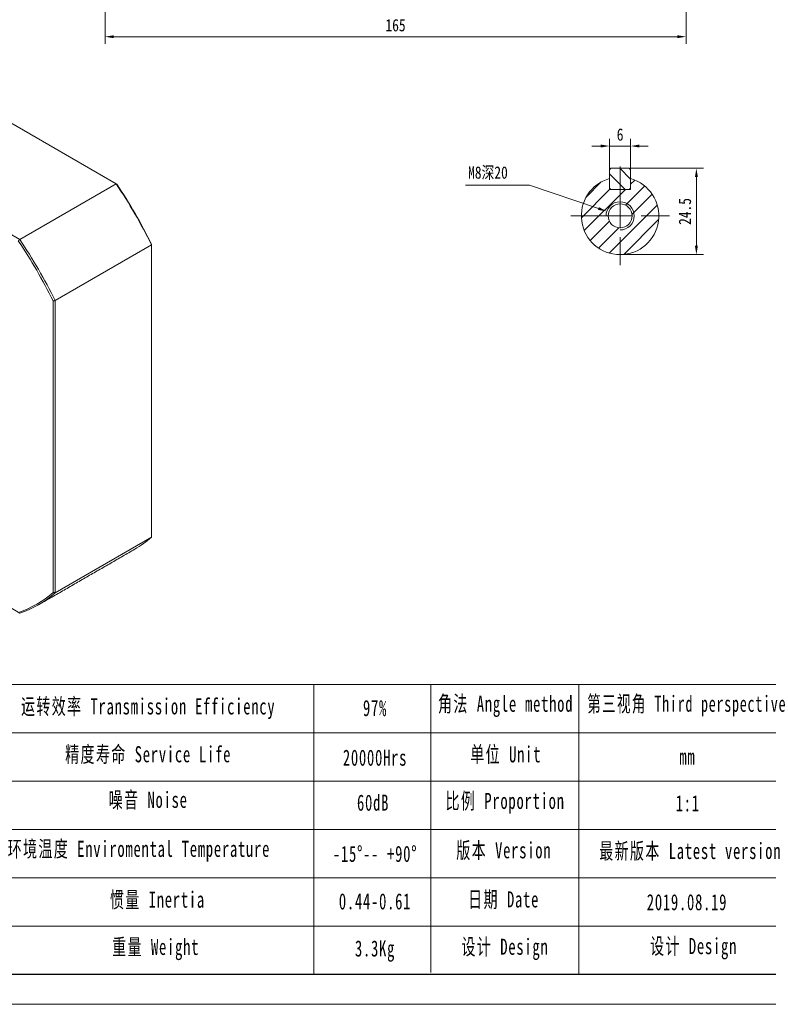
# Model space of a CAD drawing. Header units: millimetres. Extents: x 35 to 754, y 54 to 563.
# Tile 2 of 4: x 302 to 514, y 54 to 333. Entities that reach past the tile are written whole.
import ezdxf

# ---------------------------------------------------------------- set-up
doc = ezdxf.new("R2010")
doc.units = ezdxf.units.MM
doc.header["$LTSCALE"] = 10
doc.linetypes.add('CENTER', pattern=[2, 1.25, -0.25, 0.25, -0.25])
doc.layers.get('0').update_dxf_attribs({"lineweight": 18})
for name, color, linetype, lineweight in [('3中心线层', 1, 'CENTER', 18), ('5剖面线层', 2, 'Continuous', 18), ('图框_外框线', 7, 'Continuous', 18)]:
    doc.layers.add(name, color=color, linetype=linetype, lineweight=lineweight)
doc.styles.add('TH_GBDIM', font='txt', dxfattribs={"width": 0.8})
doc.styles.add('标准', font='txt', dxfattribs={"width": 0.667})
doc.dimstyles.new('TH_GBDIM', dxfattribs={"dimtxt": 3.5, "dimasz": 2.5, "dimexe": 2, "dimexo": 0, "dimgap": 1.5, "dimtad": 1, "dimdec": 1, "dimdsep": 46, "dimtxsty": 'TH_GBDIM', "dimcen": 2.5, "dimdle": 5, "dimclrd": 4, "dimclre": 4, "dimclrt": 3, "dimadec": 0, "dimazin": 0, "dimtfac": 0.714286, "dimtdec": 1, "dimtmove": 0, "dimatfit": 3, "dimfxl": 0, "dimtolj": 1, "dimarcsym": 0})

# ---------------------------------------------------------------- blocks, each defined once
blk = doc.blocks.new('*X13')
for points in [[(493.49, 288.68), (494.33, 288.68), (493.91, 291.18)], [(493.49, 269.18), (494.33, 269.18), (493.91, 266.68)]]:
    blk.add_hatch(color=4).paths.add_polyline_path(points, flags=0)
at = {"color": 4}
for p, q in [((475.24, 291.18), (495.91, 291.18)), ((493.91, 269.18), (493.91, 288.68)), ((472.24, 266.68), (495.91, 266.68))]:
    blk.add_line(p, q, dxfattribs=at)
at = {"color": 3, "insert": (490.66, 278.93), "char_height": 3.5, "width": 15.0267, "attachment_point": 5, "rotation": 90, "style": 'TH_GBDIM'}
blk.add_mtext('24.5', dxfattribs=at)
blk = doc.blocks.new('*X14')
blk.add_hatch(color=4).paths.add_polyline_path([(466.22, 280.17), (465.95, 279.38), (468.45, 278.97)], flags=0)
at = {"color": 4}
for p, q in [((428.37, 286.42), (446.5, 286.42)), ((446.5, 286.42), (466.08, 279.77)), ((472.24, 275.18), (472.24, 280.18)), ((469.74, 277.68), (474.74, 277.68))]:
    blk.add_line(p, q, dxfattribs=at)
at = {"color": 3, "insert": (434.72, 289.81), "char_height": 3.5, "width": 23.3956, "attachment_point": 5, "style": 'TH_GBDIM'}
blk.add_mtext('M8深20', dxfattribs=at)
blk = doc.blocks.new('*X15')
for points in [[(466.74, 297.93), (466.74, 297.09), (469.24, 297.51)], [(477.74, 297.93), (477.74, 297.09), (475.24, 297.51)]]:
    blk.add_hatch(color=4).paths.add_polyline_path(points, flags=0)
at = {"color": 4}
for p, q in [((469.24, 290.78), (469.24, 299.51)), ((475.24, 290.78), (475.24, 299.51)), ((466.74, 297.51), (464.24, 297.51)), ((475.24, 297.51), (469.24, 297.51)), ((477.74, 297.51), (480.24, 297.51))]:
    blk.add_line(p, q, dxfattribs=at)
at = {"color": 3, "insert": (472.24, 300.76), "char_height": 3.5, "width": 3.1733, "attachment_point": 5, "style": 'TH_GBDIM'}
blk.add_mtext('6', dxfattribs=at)
blk = doc.blocks.new('*X31')
for points in [[(328.49, 328.97), (328.49, 328.13), (325.99, 328.55)], [(488.49, 328.97), (488.49, 328.13), (490.99, 328.55)]]:
    blk.add_hatch(color=4).paths.add_polyline_path(points, flags=0)
at = {"color": 4}
for p, q in [((490.99, 429.56), (490.99, 326.55)), ((325.99, 374.96), (325.99, 326.55)), ((328.49, 328.55), (488.49, 328.55))]:
    blk.add_line(p, q, dxfattribs=at)
at = {"color": 3, "insert": (408.49, 331.8), "char_height": 3.5, "width": 10.5467, "attachment_point": 5, "style": 'TH_GBDIM'}
blk.add_mtext('165', dxfattribs=at)

msp = doc.modelspace()

# ---------------------------------------------------------------- hatches: boundary and pattern name
at = {"layer": '5剖面线层'}
h = msp.add_hatch(dxfattribs=at)
h.set_pattern_fill('ANSI31', color=256, style=0, pattern_type=0)
h.set_pattern_definition([(135, (0, 0), (-2.245064, -2.245064), [])])
h.paths.add_polyline_path([(475.24, 291.18), (472.24, 291.18), (472.24, 285.18), (475.24, 285.18)], flags=0)
h.paths.add_polyline_path([(472.24, 291.18), (469.24, 291.18), (469.24, 285.18), (472.24, 285.18)], flags=0)
h = msp.add_hatch(dxfattribs=at)
h.set_pattern_fill('ANSI31', color=256, style=0, pattern_type=0)
edge = h.paths.add_edge_path(flags=0)
edge.add_line((483.24, 277.68), (476.24, 277.68))
edge.add_arc((472.24, 277.68), 4, 270, 360, ccw=False)
edge.add_line((472.24, 273.68), (472.24, 266.68))
edge.add_arc((472.24, 277.68), 11, 270, 360)
edge = h.paths.add_edge_path(flags=0)
edge.add_line((475.24, 288.27), (475.24, 285.18))
edge.add_line((475.24, 285.18), (472.24, 285.18))
edge.add_line((472.24, 285.18), (472.24, 281.68))
edge.add_arc((472.24, 277.68), 4, 0, 90, ccw=False)
edge.add_line((476.24, 277.68), (483.24, 277.68))
edge.add_arc((472.24, 277.68), 11, 360, 434.1734)
edge = h.paths.add_edge_path(flags=0)
edge.add_line((472.24, 285.18), (469.24, 285.18))
edge.add_line((469.24, 285.18), (469.24, 288.27))
edge.add_arc((472.24, 277.68), 11, 105.8266, 180)
edge.add_line((461.24, 277.68), (468.84, 277.68))
edge.add_arc((472.24, 277.68), 3.4, 90, 180, ccw=False)
edge.add_line((472.24, 281.08), (472.24, 285.18))
edge = h.paths.add_edge_path(flags=0)
edge.add_arc((472.24, 277.68), 4, 180, 270, ccw=False)
edge.add_line((468.24, 277.68), (461.24, 277.68))
edge.add_arc((472.24, 277.68), 11, 180, 270)
edge.add_line((472.24, 266.68), (472.24, 273.68))
edge = h.paths.add_edge_path(flags=0)
edge.add_line((468.84, 277.68), (468.24, 277.68))
edge.add_arc((472.24, 277.68), 4, 180, 270)
edge.add_line((472.24, 273.68), (472.24, 274.28))
edge.add_arc((472.24, 277.68), 3.4, 180, 270, ccw=False)
edge = h.paths.add_edge_path(flags=0)
edge.add_line((476.24, 277.68), (475.64, 277.68))
edge.add_arc((472.24, 277.68), 3.4, 270, 360, ccw=False)
edge.add_line((472.24, 274.28), (472.24, 273.68))
edge.add_arc((472.24, 277.68), 4, 270, 360)
edge = h.paths.add_edge_path(flags=0)
edge.add_line((472.24, 281.68), (472.24, 281.08))
edge.add_arc((472.24, 277.68), 3.4, 0, 90, ccw=False)
edge.add_line((475.64, 277.68), (476.24, 277.68))
edge.add_arc((472.24, 277.68), 4, 0, 90)

# ---------------------------------------------------------------- linework, layer by layer
at = {"color": 7, "linetype": 'Continuous', "lineweight": 15}
for p, q in [((329.13, 286.82), (257.28, 328.3)), ((229.92, 312.5), (301.77, 271.02)), ((301.77, 271.02), (329.13, 286.82)), ((311.8, 253.64), (339.17, 269.43)), ((339.17, 269.65), (339.17, 269.43)), ((339.17, 186.46), (339.17, 269.43)), ((311.24, 170.78), (311.24, 253.52)), ((311.8, 253.64), (311.8, 170.67)), ((301.77, 164.87), (266.38, 185.3)), ((311.8, 170.67), (339.17, 186.46))]:
    msp.add_line(p, q, dxfattribs=at)
for p, q in [((469.64, 291.18), (469.24, 290.78)), ((469.64, 291.18), (469.24, 290.78)), ((469.24, 290.78), (469.24, 285.58)), ((469.24, 290.78), (469.24, 285.58)), ((469.64, 291.18), (474.84, 291.18)), ((469.64, 291.18), (474.84, 291.18)), ((474.84, 291.18), (475.24, 290.78)), ((474.84, 291.18), (475.24, 290.78)), ((475.24, 290.78), (475.24, 285.58)), ((475.24, 290.78), (475.24, 285.58)), ((469.64, 285.18), (469.24, 285.58)), ((469.24, 285.18), (469.24, 285.58)), ((469.64, 285.18), (469.24, 285.18)), ((469.64, 285.18), (474.84, 285.18)), ((475.24, 285.58), (474.84, 285.18)), ((475.24, 285.18), (474.84, 285.18)), ((475.24, 285.58), (475.24, 285.18))]:
    msp.add_line(p, q)
msp.add_circle((472.24, 277.68), 3.4)
msp.add_arc((472.24, 277.68), 11, 105.8266, 74.1734)
msp.add_arc((472.24, 277.68), 11, 105.8266, 74.1734)
for centre, radius, start, end in [((211.07, 207.07), 142.47, 25.9604, 34.0396), ((211.74, 207.45), 141.79, 26.0161, 33.9839), ((183.81, 191.33), 141.79, 26.0161, 33.9839), ((183.71, 191.27), 142.47, 25.9604, 34.0396), ((320.51, 207.15), 27.85, 300.0291, 312.0462), ((292.81, 191.32), 27.6, 288.1121, 311.8987), ((293.22, 191.26), 27.74, 287.9475, 312.0633)]:
    msp.add_arc(centre, radius, start, end, dxfattribs=at)
at = {"color": 4}
msp.add_arc((472.24, 277.68), 4, 270, 180, dxfattribs=at)
at = {"color": 7, "linetype": 'Continuous', "lineweight": 15}
for points in [[(329.32, 286.71), (329.13, 286.82)], [(301.39, 270.59), (301.77, 271.02)], [(311.24, 253.52), (311.8, 253.64)], [(307.09, 167.24), (334.45, 183.03)], [(311.24, 170.78), (311.8, 170.67)], [(301.77, 164.87), (301.39, 165.09)]]:
    msp.add_open_spline(points, degree=1, dxfattribs=at)
at = {"layer": '3中心线层'}
for p, q in [((472.24, 291.68), (472.24, 263.68)), ((458.24, 277.68), (486.24, 277.68)), ((458.24, 277.68), (486.24, 277.68)), ((458.24, 277.68), (486.24, 277.68))]:
    msp.add_line(p, q, dxfattribs=at)
at = {"layer": '图框_外框线'}
for p, q in [((98.32, 144.61), (745.67, 144.61)), ((385.25, 144.61), (385.25, 62.39)), ((418.52, 144.61), (418.52, 62.84)), ((460.52, 144.61), (460.52, 62.39)), ((160.36, 130.89), (524.18, 130.89)), ((98.32, 117.17), (745.67, 117.17)), ((160.36, 103.45), (745.67, 103.45)), ((160.36, 89.73), (745.67, 89.73)), ((160.36, 76.01), (745.67, 76.01))]:
    msp.add_line(p, q, dxfattribs=at)
at = {"layer": '图框_外框线', "color": 3}
msp.add_lwpolyline([(34.77, 53.82), (754.24, 53.82), (754.24, 562.59), (34.77, 562.59)], close=True, dxfattribs=at)
at = {"layer": '图框_外框线', "color": 3, "lineweight": 25}
msp.add_lwpolyline([(77.59, 62.39), (745.67, 62.39), (745.67, 554.02), (77.59, 554.02)], close=True, dxfattribs=at)

# ---------------------------------------------------------------- texts
at = {"layer": '图框_外框线', "color": 1, "attachment_point": 2, "style": '标准'}
for s, insert, char_height, width in [('\\T1.1;运转效率 Transmission Efficiency', (338.25, 140.7), 4.5731, 77.7134), ('\\T1.1;97%', (402.66, 140.23), 4.573, 58.4841), ('\\T1.1;角法 Angle method ', (439.74, 141.45), 4.5731, 58.4841), ('\\T1.1;第三视角 Third perspective', (492.19, 141.45), 4.5731, 70.0893), ('\\T1.1;精度寿命 Service Life', (338.25, 127.11), 4.5731, 60.9995), ('\\T1.1;20000Hrs', (402.66, 126.14), 4.5731, 58.4841), ('\\T1.1;单位 Unit', (439.77, 127.09), 4.5731, 58.4841), ('\\T1.1;mm', (491.33, 126.44), 4.573, 58.4841), ('\\T1.1;噪音 Noise', (338.25, 114.17), 4.5731, 40.3529), ('\\T1.1;60dB', (402.1, 113.37), 4.573, 30.1772), ('\\T1.1;比例 Proportion', (439.6, 113.86), 4.5731, 39.3775), ('\\T1.1;1:1', (491.44, 113.18), 4.573, 58.4841), ('\\T1.1;环境温度 Enviromental Temperature', (335.62, 100.25), 4.5731, 77.058), ('\\T1.1;-15%%D-- +90%%D', (402.66, 98.83), 4.5731, 39.2294), ('\\T1.1;版本 Version', (439.23, 99.85), 4.5731, 58.4841), ('\\T1.1;最新版本 Latest version', (492.16, 99.65), 4.5731, 58.4841), ('\\T1.1;惯量 Inertia', (340.87, 85.84), 4.5731, 41.3147), ('\\T1.1;0.44-0.61', (402.66, 85.34), 4.5731, 30.93), ('\\T1.1;日期 Date', (439.18, 85.9), 4.5731, 58.4841), ('\\T1.1;2019.08.19', (491.24, 85.1), 4.5731, 58.4841), ('\\T1.1;重量 Weight', (340.38, 72.41), 4.5731, 35.5596), ('\\T1.1;设计 Design', (439.56, 72.46), 4.5731, 58.4841), ('\\T1.1;设计 Design', (493.11, 72.64), 4.5731, 58.4841), ('\\T1.1;3.3Kg', (402.66, 71.97), 4.5731, 30.598)]:
    msp.add_mtext(s, dxfattribs=dict(at, insert=insert, char_height=char_height, width=width))

# ---------------------------------------------------------------- dimensions: what is measured, and where the dimension line sits
dim = msp.add_linear_dim(base=(490.99, 328.55), p1=(325.99, 374.96), p2=(490.99, 429.56), dimstyle='TH_GBDIM', override={"dimsah": 1, "dimtzin": 0})
dim.commit()
dim.dimension.update_dxf_attribs({"geometry": '*X31', "text_midpoint": (408.49, 331.8)})
dim = msp.add_linear_dim(base=(469.24, 297.51), p1=(475.24, 290.78), p2=(469.24, 290.78), dimstyle='TH_GBDIM', override={"dimsah": 1, "dimtzin": 0})
dim.commit()
dim.dimension.update_dxf_attribs({"geometry": '*X15', "text_midpoint": (472.24, 297.51), "dimtype": 160})
dim = msp.add_diameter_dim_2p(p1=(476.03, 276.4), p2=(468.45, 278.97), text='M8深20', dimstyle='TH_GBDIM', override={"dimtih": 1, "dimtoh": 1, "dimpost": '%%C<>', "dimsah": 1, "dimtofl": 0, "dimtzin": 0})
dim.commit()
dim.dimension.update_dxf_attribs({"geometry": '*X14', "text_midpoint": (446.5, 286.42), "dimtype": 163})
dim = msp.add_linear_dim(base=(493.91, 291.18), p1=(472.24, 266.68), p2=(475.24, 291.18), angle=90, dimstyle='TH_GBDIM', override={"dimsah": 1, "dimtzin": 0})
dim.commit()
dim.dimension.update_dxf_attribs({"geometry": '*X13', "text_midpoint": (490.66, 278.93)})

doc.saveas('drawing.dxf')
